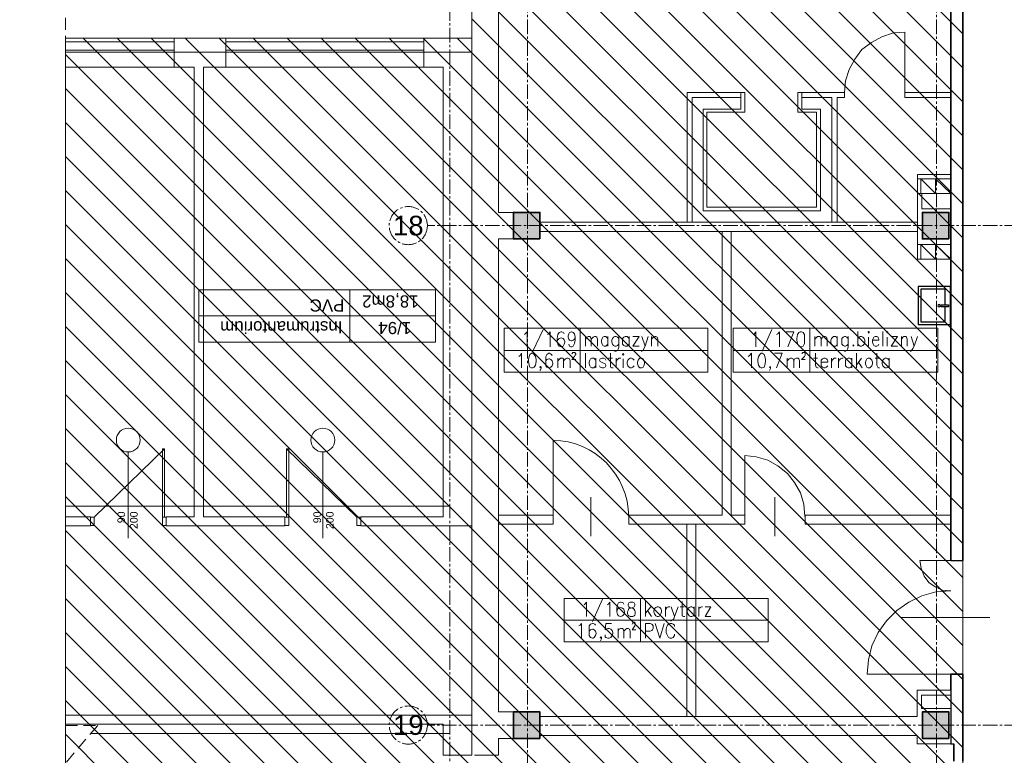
# Model space of a CAD drawing. Header units: millimetres. Extents: x -9409 to -3369, y 19372 to 27782.
# Tile 22 of 25: x -6800 to -5500, y 24533 to 25504. Entities that reach past the tile are written whole.
import ezdxf
from ezdxf.enums import TextEntityAlignment as Align

# ---------------------------------------------------------------- set-up
doc = ezdxf.new("R2010")
doc.units = ezdxf.units.MM
for name, pattern in [('ACAD_ISO02W100', [15, 12, -3]), ('CACHE2', [4.7625, 3.175, -1.5875]), ('CENTER2', [28.575, 19.05, -3.175, 3.175, -3.175])]:
    doc.linetypes.add(name, pattern=pattern)
doc.layers.add('PDF _Geometria', color=7, linetype='Continuous')
for name, color, linetype, lineweight in [('sq_bud istn', 253, 'Continuous', 15), ('SQ_ISTN.Ściany', 140, 'Continuous', 35), ('SQ_Osie', 220, 'CENTER2', 9), ('SQ_PROJ.AranżacjaSanitarna', 7, 'Continuous', 25), ('SQ_ZAKRES_OPRACOWANIA', 7, 'ACAD_ISO02W100', 20)]:
    doc.layers.add(name, color=color, linetype=linetype, lineweight=lineweight)
doc.styles.get("Standard").update_dxf_attribs({"font": 'arial.ttf'})

# ---------------------------------------------------------------- blocks, each defined once
blk = doc.blocks.new('słupy konstr bud B')
at = {"layer": 'SQ_ISTN.Ściany', "lineweight": 5}
h = blk.add_hatch(dxfattribs=at)
h.set_pattern_fill('JIS_STN_1E', color=256, scale=10)
h.paths.add_polyline_path([(21350.8, 18613.9), (21315.8, 18613.9), (21315.8, 18578.9), (21350.8, 18578.9)])
h.paths.add_polyline_path([(21890.8, 18613.9), (21855.8, 18613.9), (21855.8, 18578.9), (21890.8, 18578.9)])
h.paths.add_polyline_path([(22190.8, 18613.9), (22155.8, 18613.9), (22155.8, 18578.9), (22190.8, 18578.9)])
h.paths.add_polyline_path([(22730.8, 18613.9), (22695.8, 18613.9), (22695.8, 18578.9), (22730.8, 18578.9)])
h.paths.add_polyline_path([(22730.8, 17953.9), (22695.8, 17953.9), (22695.8, 17918.9), (22730.8, 17918.9)])
h.paths.add_polyline_path([(22190.8, 17953.9), (22155.8, 17953.9), (22155.8, 17918.9), (22190.8, 17918.9)])
h.paths.add_polyline_path([(21890.8, 17953.9), (21855.8, 17953.9), (21855.8, 17918.9), (21890.8, 17918.9)])
h.paths.add_polyline_path([(21350.8, 17953.9), (21315.8, 17953.9), (21315.8, 17918.9), (21350.8, 17918.9)])
h.paths.add_polyline_path([(21350.8, 17293.9), (21315.8, 17293.9), (21315.8, 17258.9), (21350.8, 17258.9)])
h.paths.add_polyline_path([(21890.8, 17293.9), (21855.8, 17293.9), (21855.8, 17258.9), (21890.8, 17258.9)])
h.paths.add_polyline_path([(22190.8, 17293.9), (22155.8, 17293.9), (22155.8, 17258.9), (22190.8, 17258.9)])
h.paths.add_polyline_path([(22730.8, 17293.9), (22695.8, 17293.9), (22695.8, 17258.9), (22730.8, 17258.9)])
h.paths.add_polyline_path([(22695.8, 16633.9), (22730.8, 16633.9), (22730.8, 16598.9), (22695.8, 16598.9)])
h.paths.add_polyline_path([(22695.8, 14653.9), (22730.8, 14653.9), (22730.8, 14618.9), (22695.8, 14618.9)])
h.paths.add_polyline_path([(22695.8, 15313.9), (22730.8, 15313.9), (22730.8, 15278.9), (22695.8, 15278.9)])
h.paths.add_polyline_path([(22695.8, 15973.9), (22730.8, 15973.9), (22730.8, 15938.9), (22695.8, 15938.9)])
h.paths.add_polyline_path([(22155.8, 14653.9), (22190.8, 14653.9), (22190.8, 14618.9), (22155.8, 14618.9)])
h.paths.add_polyline_path([(22155.8, 15313.9), (22190.8, 15313.9), (22190.8, 15278.9), (22155.8, 15278.9)])
h.paths.add_polyline_path([(22155.8, 15973.9), (22190.8, 15973.9), (22190.8, 15938.9), (22155.8, 15938.9)])
h.paths.add_polyline_path([(22155.8, 16633.9), (22190.8, 16633.9), (22190.8, 16598.9), (22155.8, 16598.9)])
h.paths.add_polyline_path([(21855.8, 14653.9), (21890.8, 14653.9), (21890.8, 14618.9), (21855.8, 14618.9)])
h.paths.add_polyline_path([(21855.8, 15313.9), (21890.8, 15313.9), (21890.8, 15278.9), (21855.8, 15278.9)])
h.paths.add_polyline_path([(21855.8, 15973.9), (21890.8, 15973.9), (21890.8, 15938.9), (21855.8, 15938.9)])
h.paths.add_polyline_path([(21855.8, 16633.9), (21890.8, 16633.9), (21890.8, 16598.9), (21855.8, 16598.9)])
h.paths.add_polyline_path([(21315.8, 14653.9), (21350.8, 14653.9), (21350.8, 14618.9), (21315.8, 14618.9)])
h.paths.add_polyline_path([(21315.8, 15313.9), (21350.8, 15313.9), (21350.8, 15278.9), (21315.8, 15278.9)])
h.paths.add_polyline_path([(21315.8, 15973.9), (21350.8, 15973.9), (21350.8, 15938.9), (21315.8, 15938.9)])
h.paths.add_polyline_path([(21315.8, 16633.9), (21350.8, 16633.9), (21350.8, 16598.9), (21315.8, 16598.9)])
at = {"layer": 'SQ_ISTN.Ściany'}
for points in [[(22155.8, 15973.9), (22190.8, 15973.9), (22190.8, 15938.9), (22155.8, 15938.9)], [(22695.8, 15973.9), (22730.8, 15973.9), (22730.8, 15938.9), (22695.8, 15938.9)], [(22155.8, 15313.9), (22190.8, 15313.9), (22190.8, 15278.9), (22155.8, 15278.9)], [(22695.8, 15313.9), (22730.8, 15313.9), (22730.8, 15278.9), (22695.8, 15278.9)]]:
    blk.add_lwpolyline(points, close=True, dxfattribs=at)
blk = doc.blocks.new('ist osie bud B')
at = {"layer": 'SQ_Osie'}
for p, q in [((22173.3, 13852.7), (22173.3, 19362.9)), ((22713.3, 13852.7), (22713.3, 19362.9))]:
    blk.add_line(p, q, dxfattribs=at)
for points in [[(21178.3, 15956.4), (22845.3, 15956.4)], [(21178.3, 15296.4), (22845.3, 15296.4)]]:
    blk.add_lwpolyline(points, dxfattribs=at)
at = {"layer": 'SQ_Osie', "linetype": 'ByBlock'}
for centre in [(22870.5, 15956.2), (22870.5, 15296.4)]:
    blk.add_circle(centre, 25.2, dxfattribs=at)
at = {"layer": 'SQ_Osie'}
for s, p in [('19', (22870.5, 15956.2)), ('18', (22870.5, 15296.4))]:
    blk.add_text(s, height=26, rotation=180, dxfattribs=at).set_placement(p, align=Align.MIDDLE_CENTER)
blk = doc.blocks.new('sanit-umywalka')
for points in [[(47.8, -2.5), (0, -2.5), (0, 53.1), (47.8, 53.1)], [(14, 23.5), (14, 26.5), (3, 26.5), (3, 23.5)]]:
    blk.add_lwpolyline(points, close=True)
blk.add_lwpolyline([(8, 26.5), (8, 49.1), (43.8, 49.1), (43.8, 1.5), (8, 1.5), (8, 23.5)])
blk.add_circle((17, 25), 1.87)

msp = doc.modelspace()

# ---------------------------------------------------------------- hatches: boundary and pattern name
at = {"layer": 'sq_bud istn'}
h = msp.add_hatch(dxfattribs=at)
h.set_pattern_fill('LINE', color=256, scale=10, angle=135)
h.set_pattern_definition([(135, (-42245.2, -6343.187), (-22.45064, -22.45064), [])])
h.paths.add_polyline_path([(-4679.7, 26586.7), (-4581.7, 26586.7), (-4581.7, 26849.1), (-6739.6, 26849.1), (-6739.6, 26586.7), (-6199.7, 26586.7), (-6203, 25479.8), (-6739.6, 25479.8), (-6739.6, 23945.5), (-6203, 23945.5), (-6203, 23575.2), (-5917.7, 23574.8), (-5918, 23912.3), (-5754.7, 23912.3), (-5754.7, 24338.7), (-5554.7, 24338.7), (-5554.7, 25634.3), (-5324.7, 25634.3), (-5324.7, 25554.7), (-5287.7, 25554.7), (-4679.7, 25554.7)])
at = {"layer": 'SQ_ISTN.Ściany', "lineweight": 5}
h = msp.add_hatch(dxfattribs=at)
h.set_pattern_fill('JIS_STN_1E', color=256, scale=10, angle=180)
h.set_pattern_definition([(225, (16582.609, 40528.714), (7.0710678, -7.0710678), []), (225, (16575.559, 40528.714), (7.0710678, -7.0710678), [10, -5])])
h.paths.add_polyline_path([(-4768.2, 21914.8), (-4733.2, 21914.8), (-4733.2, 21949.8), (-4768.2, 21949.8)])
h.paths.add_polyline_path([(-5308.2, 21914.8), (-5273.2, 21914.8), (-5273.2, 21949.8), (-5308.2, 21949.8)])
h.paths.add_polyline_path([(-5608.2, 21914.8), (-5573.2, 21914.8), (-5573.2, 21949.8), (-5608.2, 21949.8)])
h.paths.add_polyline_path([(-6148.2, 21914.8), (-6113.2, 21914.8), (-6113.2, 21949.8), (-6148.2, 21949.8)])
h.paths.add_polyline_path([(-6148.2, 22574.8), (-6113.2, 22574.8), (-6113.2, 22609.8), (-6148.2, 22609.8)])
h.paths.add_polyline_path([(-5608.2, 22574.8), (-5573.2, 22574.8), (-5573.2, 22609.8), (-5608.2, 22609.8)])
h.paths.add_polyline_path([(-5308.2, 22574.8), (-5273.2, 22574.8), (-5273.2, 22609.8), (-5308.2, 22609.8)])
h.paths.add_polyline_path([(-4768.2, 22574.8), (-4733.2, 22574.8), (-4733.2, 22609.8), (-4768.2, 22609.8)])
h.paths.add_polyline_path([(-4768.2, 23234.8), (-4733.2, 23234.8), (-4733.2, 23269.8), (-4768.2, 23269.8)])
h.paths.add_polyline_path([(-5308.2, 23234.8), (-5273.2, 23234.8), (-5273.2, 23269.8), (-5308.2, 23269.8)])
h.paths.add_polyline_path([(-5608.2, 23234.8), (-5573.2, 23234.8), (-5573.2, 23269.8), (-5608.2, 23269.8)])
h.paths.add_polyline_path([(-6148.2, 23234.8), (-6113.2, 23234.8), (-6113.2, 23269.8), (-6148.2, 23269.8)])
h.paths.add_polyline_path([(-6113.2, 23894.8), (-6148.2, 23894.8), (-6148.2, 23929.8), (-6113.2, 23929.8)])
h.paths.add_polyline_path([(-6113.2, 25874.8), (-6148.2, 25874.8), (-6148.2, 25909.8), (-6113.2, 25909.8)])
h.paths.add_polyline_path([(-6113.2, 25214.8), (-6148.2, 25214.8), (-6148.2, 25249.8), (-6113.2, 25249.8)])
h.paths.add_polyline_path([(-6113.2, 24554.8), (-6148.2, 24554.8), (-6148.2, 24589.8), (-6113.2, 24589.8)])
h.paths.add_polyline_path([(-5573.2, 25874.8), (-5608.2, 25874.8), (-5608.2, 25909.8), (-5573.2, 25909.8)])
h.paths.add_polyline_path([(-5573.2, 25214.8), (-5608.2, 25214.8), (-5608.2, 25249.8), (-5573.2, 25249.8)])
h.paths.add_polyline_path([(-5573.2, 24554.8), (-5608.2, 24554.8), (-5608.2, 24589.8), (-5573.2, 24589.8)])
h.paths.add_polyline_path([(-5573.2, 23894.8), (-5608.2, 23894.8), (-5608.2, 23929.8), (-5573.2, 23929.8)])
h.paths.add_polyline_path([(-5273.2, 25874.8), (-5308.2, 25874.8), (-5308.2, 25909.8), (-5273.2, 25909.8)])
h.paths.add_polyline_path([(-5273.2, 25214.8), (-5308.2, 25214.8), (-5308.2, 25249.8), (-5273.2, 25249.8)])
h.paths.add_polyline_path([(-5273.2, 24554.8), (-5308.2, 24554.8), (-5308.2, 24589.8), (-5273.2, 24589.8)])
h.paths.add_polyline_path([(-5273.2, 23894.8), (-5308.2, 23894.8), (-5308.2, 23929.8), (-5273.2, 23929.8)])
h.paths.add_polyline_path([(-4733.2, 25874.8), (-4768.2, 25874.8), (-4768.2, 25909.8), (-4733.2, 25909.8)])
h.paths.add_polyline_path([(-4733.2, 25214.8), (-4768.2, 25214.8), (-4768.2, 25249.8), (-4733.2, 25249.8)])
h.paths.add_polyline_path([(-4733.2, 24554.8), (-4768.2, 24554.8), (-4768.2, 24589.8), (-4733.2, 24589.8)])
h.paths.add_polyline_path([(-4733.2, 23894.8), (-4768.2, 23894.8), (-4768.2, 23929.8), (-4733.2, 23929.8)])

# ---------------------------------------------------------------- linework, layer by layer
at = {"layer": 'PDF _Geometria', "lineweight": 13}
for points in [[(-5587.7, 25038.5), (-5587.7, 25096.9), (-5756.9, 25096.9), (-5857.8, 25096.9), (-5857.8, 25038.5), (-5756.9, 25038.5), (-5756.9, 25096.9), (-5756.9, 25038.5)], [(-5679.9, 25091.8), (-5679.1, 25090.1), (-5678.2, 25091.8), (-5679.1, 25092.6)], [(-5655.4, 25091.8), (-5654.5, 25090.1), (-5653.7, 25091.8), (-5654.5, 25092.6)], [(-5699.4, 25074.9), (-5700.2, 25074), (-5699.4, 25073.2), (-5698.5, 25074)], [(-5679.9, 25057.1), (-5681.6, 25056.3), (-5682.5, 25054.6), (-5683.3, 25052), (-5683.3, 25049.5), (-5682.5, 25046.9), (-5681.6, 25045.3), (-5679.9, 25044.4), (-5677.4, 25044.4), (-5676.5, 25045.3), (-5674.8, 25046.9), (-5674, 25049.5), (-5674, 25052), (-5674.8, 25054.6), (-5676.5, 25056.3), (-5677.4, 25057.1)]]:
    msp.add_lwpolyline(points, close=True, dxfattribs=at)
for points in [[(-5693.5, 25092.6), (-5693.5, 25073.2)], [(-5660.5, 25092.6), (-5660.5, 25073.2)], [(-5741.7, 25082.5), (-5740, 25085), (-5738.3, 25085.9), (-5736.6, 25085.9), (-5734.9, 25085), (-5734.1, 25082.5), (-5734.1, 25073.2)], [(-5720.5, 25083.3), (-5721.4, 25085), (-5723.1, 25085.9), (-5725.6, 25085.9), (-5726.5, 25085), (-5728.1, 25083.3), (-5729, 25080.8), (-5729, 25078.3), (-5728.1, 25075.7), (-5726.5, 25074), (-5725.6, 25073.2), (-5723.1, 25073.2), (-5721.4, 25074), (-5720.5, 25075.7)], [(-5720.5, 25085.9), (-5720.5, 25073.2)], [(-5706.2, 25083.3), (-5707.8, 25085), (-5709.5, 25085.9), (-5711.2, 25085.9), (-5712.9, 25085), (-5714.6, 25083.3), (-5714.6, 25075.7), (-5712.9, 25074), (-5711.2, 25073.2), (-5709.5, 25073.2), (-5707.8, 25074), (-5706.2, 25075.7)], [(-5706.2, 25085.9), (-5706.2, 25071.5), (-5707, 25068.9), (-5707.8, 25067.3), (-5709.5, 25066.4), (-5711.2, 25066.4), (-5712.9, 25067.3)], [(-5693.5, 25083.3), (-5691.8, 25085), (-5690.1, 25085.9), (-5688.4, 25085.9), (-5686.7, 25085), (-5685, 25083.3), (-5684.1, 25080.8), (-5684.1, 25078.3), (-5685, 25075.7), (-5686.7, 25074), (-5688.4, 25073.2), (-5690.1, 25073.2), (-5691.8, 25074), (-5693.5, 25075.7)], [(-5679.1, 25085), (-5679.1, 25073.2)], [(-5674, 25080.8), (-5665.5, 25080.8), (-5665.5, 25082.5), (-5666.4, 25084.2), (-5666.4, 25085), (-5668.1, 25085.9), (-5670.6, 25085.9), (-5672.3, 25085), (-5673.1, 25083.3), (-5674, 25080.8), (-5674, 25078.3), (-5673.1, 25075.7), (-5672.3, 25074), (-5670.6, 25073.2), (-5668.1, 25073.2), (-5666.4, 25074), (-5665.5, 25075.7)], [(-5654.5, 25085), (-5654.5, 25073.2)], [(-5641, 25073.2), (-5649.5, 25073.2), (-5641, 25085.9), (-5649.5, 25085.9)], [(-5635.9, 25085.9), (-5635.9, 25073.2)], [(-5635.9, 25082.5), (-5634.2, 25085), (-5632.5, 25085.9), (-5630, 25085.9), (-5629.1, 25085), (-5628.3, 25082.5), (-5628.3, 25073.2)], [(-5623.2, 25085.9), (-5619, 25073.2), (-5614.8, 25085.9)], [(-5587.7, 25067.3), (-5756.9, 25067.3), (-5857.8, 25067.3)], [(-5695.1, 25063.9), (-5695.1, 25044.4)], [(-5668.1, 25063.9), (-5668.1, 25047.8), (-5667.2, 25045.3), (-5666.4, 25044.4), (-5664.7, 25044.4)], [(-5619, 25073.2), (-5620.7, 25069.8), (-5622.4, 25067.3), (-5623.2, 25066.4), (-5624.1, 25066.4)], [(-5741.7, 25052), (-5733.2, 25052), (-5733.2, 25053.7), (-5734.1, 25055.4), (-5734.9, 25056.3), (-5736.6, 25057.1), (-5738.3, 25057.1), (-5740, 25056.3), (-5741.7, 25054.6), (-5741.7, 25046.9), (-5740, 25045.3), (-5738.3, 25044.4), (-5736.6, 25044.4), (-5734.9, 25045.3), (-5733.2, 25046.9)], [(-5728.1, 25057.1), (-5728.1, 25044.4)], [(-5728.1, 25052), (-5727.3, 25054.6), (-5725.6, 25056.3), (-5724.8, 25057.1), (-5722.2, 25057.1)], [(-5718.8, 25057.1), (-5718.8, 25044.4)], [(-5718.8, 25052), (-5718, 25054.6), (-5716.3, 25056.3), (-5714.6, 25057.1), (-5712.9, 25057.1)], [(-5701.1, 25054.6), (-5702.8, 25056.3), (-5704.5, 25057.1), (-5706.2, 25057.1), (-5707.8, 25056.3), (-5709.5, 25054.6), (-5709.5, 25046.9), (-5707.8, 25045.3), (-5706.2, 25044.4), (-5704.5, 25044.4), (-5702.8, 25045.3), (-5701.1, 25046.9)], [(-5701.1, 25057.1), (-5701.1, 25044.4)], [(-5688.4, 25057.1), (-5695.1, 25047.8)], [(-5692.6, 25052), (-5687.5, 25044.4)], [(-5670.6, 25057.1), (-5665.5, 25057.1)], [(-5652, 25054.6), (-5653.7, 25056.3), (-5655.4, 25057.1), (-5657.1, 25057.1), (-5658.8, 25056.3), (-5660.5, 25054.6), (-5661.3, 25052), (-5661.3, 25049.5), (-5660.5, 25046.9), (-5658.8, 25045.3), (-5657.1, 25044.4), (-5655.4, 25044.4), (-5653.7, 25045.3), (-5652, 25046.9)], [(-5652, 25057.1), (-5652, 25044.4)]]:
    msp.add_lwpolyline(points, dxfattribs=at)
at = {"layer": 'sq_bud istn'}
for p, q in [((-6203, 24532.8), (-6203, 25597.3)), ((-6167.7, 25249.8), (-6167.7, 25597.3)), ((-6266.2, 25479.8), (-6203, 25479.8)), ((-6266.2, 25441.5), (-6266.2, 25479.5)), ((-6203, 25479.8), (-6203, 24835.7)), ((-6739.6, 25461.5), (-6203, 25461.5)), ((-6569.4, 24847.7), (-6569.4, 25441.5)), ((-6557.4, 24847.7), (-6557.4, 25441.5)), ((-6266.2, 25441.5), (-6241, 25441.5)), ((-6241, 25441.5), (-6241, 24847.7)), ((-5847.8, 25408.3), (-5918.9, 25408.3)), ((-5918.9, 25408.3), (-5918.9, 25236.7)), ((-5912.1, 25236.7), (-5912.1, 25401.5)), ((-5912.1, 25401.5), (-5847.8, 25401.5)), ((-5847.8, 25401.5), (-5847.8, 25408.3)), ((-5772.5, 25408.3), (-5767.5, 25408.3)), ((-5710.8, 25408.3), (-5767.5, 25408.3)), ((-5767.5, 25408.3), (-5767.5, 25401.5)), ((-5767.5, 25401.5), (-5727.7, 25401.5)), ((-5727.7, 25401.5), (-5727.7, 25236.5)), ((-5720.9, 25236.5), (-5720.9, 25401.5)), ((-5720.9, 25401.5), (-5710.8, 25401.5)), ((-5710.8, 25401.5), (-5710.8, 25408.3)), ((-5570.9, 25408.3), (-5631.2, 25408.3)), ((-5631.2, 25401.5), (-5631.2, 25408.3)), ((-5631.2, 25401.5), (-5570.9, 25401.5)), ((-6148.2, 25249.8), (-6167.7, 25249.8)), ((-6113.2, 25236.7), (-5614.7, 25236.7)), ((-6113.2, 25224.7), (-5614.7, 25224.7)), ((-5872.7, 25224.7), (-5872.7, 24849.7)), ((-5860.7, 25224.7), (-5860.7, 24849.7)), ((-6167.7, 24589.8), (-6167.7, 25214.8)), ((-6148.2, 25214.8), (-6167.7, 25214.8)), ((-5570.7, 25207.4), (-5614.7, 25207.4)), ((-5570.7, 25187.9), (-5570.7, 25207.4)), ((-6364.1, 25147.6), (-6364.1, 25078.5)), ((-6250.8, 25113.1), (-6563.5, 25113.1)), ((-6608.6, 24937.2), (-6701.6, 24847.2)), ((-6656.6, 24819.4), (-6656.6, 24933.3)), ((-6611.6, 24847.2), (-6611.6, 24937.2)), ((-6608.6, 24937.2), (-6611.6, 24937.2)), ((-6608.6, 24847.2), (-6608.6, 24937.2)), ((-6447.7, 24847.2), (-6447.7, 24937.2)), ((-6447.7, 24937.2), (-6354.7, 24847.2)), ((-6447.7, 24937.2), (-6444.7, 24937.2)), ((-6444.7, 24847.2), (-6444.7, 24937.2)), ((-6399.7, 24819.4), (-6399.7, 24933.3)), ((-6739.6, 24861.5), (-6232.2, 24861.5)), ((-6739.6, 24847.7), (-6706.6, 24847.7)), ((-6739.6, 24847.7), (-6706.6, 24847.7)), ((-6706.6, 24847.7), (-6706.6, 24835.7)), ((-6701.6, 24847.2), (-6706.6, 24847.2)), ((-6701.6, 24836.2), (-6701.6, 24847.2)), ((-6611.6, 24836.2), (-6611.6, 24847.2)), ((-6606.6, 24847.2), (-6611.6, 24847.2)), ((-6606.6, 24847.7), (-6575, 24847.7)), ((-6606.6, 24847.7), (-6569.4, 24847.7)), ((-6606.6, 24847.7), (-6606.6, 24835.7)), ((-6557.4, 24847.7), (-6449.7, 24847.7)), ((-6553.4, 24847.7), (-6449.7, 24847.7)), ((-6449.7, 24847.7), (-6449.7, 24835.7)), ((-6449.7, 24847.2), (-6444.7, 24847.2)), ((-6444.7, 24836.2), (-6444.7, 24847.2)), ((-6354.7, 24836.2), (-6354.7, 24847.2)), ((-6354.7, 24847.2), (-6349.7, 24847.2)), ((-6349.7, 24847.7), (-6241, 24847.7)), ((-6349.7, 24847.7), (-6241, 24847.7)), ((-6349.7, 24847.7), (-6349.7, 24835.7)), ((-6167.7, 24849.7), (-6095.8, 24849.7)), ((-6095.8, 24849.7), (-6095.8, 24837.7)), ((-5995.8, 24849.7), (-5872.7, 24849.7)), ((-5995.8, 24849.7), (-5995.8, 24837.7)), ((-5860.7, 24849.7), (-5842.8, 24849.7)), ((-5842.8, 24849.7), (-5842.8, 24837.7)), ((-5762.8, 24849.7), (-5570.7, 24849.7)), ((-5762.8, 24849.7), (-5762.8, 24837.7)), ((-6739.6, 24835.7), (-6706.6, 24835.7)), ((-6701.6, 24836.2), (-6706.6, 24836.2)), ((-6606.6, 24836.2), (-6611.6, 24836.2)), ((-6606.6, 24835.7), (-6449.7, 24835.7)), ((-6449.7, 24836.2), (-6444.7, 24836.2)), ((-6354.7, 24836.2), (-6349.7, 24836.2)), ((-6349.7, 24835.7), (-6203, 24835.7)), ((-6167.7, 24837.7), (-6095.8, 24837.7)), ((-5995.8, 24837.7), (-5842.8, 24837.7)), ((-5919.3, 24837.7), (-5919.3, 24583.7)), ((-5907.3, 24837.7), (-5907.3, 24583.7)), ((-5762.8, 24837.7), (-5570.7, 24837.7)), ((-5570.7, 24789.7), (-5554.7, 24789.7)), ((-6739.6, 24585.7), (-6203, 24585.7)), ((-6203, 24585.7), (-6203, 24532.8)), ((-6167.7, 24589.8), (-6148.2, 24589.8)), ((-5919.3, 24583.7), (-6113.2, 24583.7)), ((-5615.2, 24583.7), (-6113.2, 24583.7)), ((-6739.6, 24573.7), (-6241, 24573.7)), ((-6241, 24573.7), (-6241, 24532.8)), ((-6706, 24561.5), (-6232.2, 24561.5)), ((-5615.2, 24558.7), (-6113.2, 24558.7)), ((-5615.2, 24547.7), (-5615.2, 24558.7)), ((-6167.7, 24554.8), (-6167.7, 24532.8)), ((-6167.7, 24532.8), (-6167.7, 24554.8)), ((-6167.7, 24554.8), (-6148.2, 24554.8)), ((-5615.2, 24547.7), (-5566.7, 24547.7)), ((-6241, 24532.8), (-6203, 24532.8)), ((-6167.7, 24532.8), (-6199.7, 24532.8)), ((-6199.7, 24532.8), (-6167.7, 24532.8))]:
    msp.add_line(p, q, dxfattribs=at)
for points in [[(-4679.7, 26586.7), (-4581.7, 26586.7), (-4581.7, 26849.1), (-6739.6, 26849.1), (-6739.6, 26586.7), (-6199.7, 26586.7), (-6203, 25479.8), (-6739.6, 25479.8), (-6739.6, 23945.5), (-6203, 23945.5), (-6203, 23575.2), (-5917.7, 23574.8), (-5918, 23912.3), (-5754.7, 23912.3), (-5754.7, 24338.7), (-5554.7, 24338.7), (-5554.7, 25634.3), (-5324.7, 25634.3), (-5324.7, 25554.7), (-5287.7, 25554.7), (-4679.7, 25554.7)], [(-6266.2, 25441.5), (-6527.8, 25441.5), (-6527.8, 25479.8), (-6266.2, 25479.8)], [(-6266.2, 25474.9), (-6527.8, 25474.9), (-6527.8, 25464.1), (-6266.2, 25464.1)], [(-5891.4, 25038.5), (-5891.4, 25096.9), (-6059.8, 25096.9), (-6160.5, 25096.9), (-6160.5, 25038.5), (-6059.8, 25038.5), (-6059.8, 25096.9), (-6059.8, 25038.5)], [(-5769.6, 25091.8), (-5771.3, 25090.9), (-5773, 25088.4), (-5773.8, 25083.3), (-5773.8, 25080.8), (-5773, 25076.6), (-5771.3, 25073.2), (-5769.6, 25072.3), (-5767.9, 25072.3), (-5765.4, 25073.2), (-5763.7, 25076.6), (-5763.7, 25088.4), (-5765.4, 25090.9), (-5767.9, 25091.8)], [(-6124.1, 25063.9), (-6126.6, 25062.2), (-6127.5, 25059.6), (-6128.3, 25055.4), (-6128.3, 25052.9), (-6127.5, 25047.8), (-6126.6, 25045.3), (-6124.1, 25044.4), (-6122.4, 25044.4), (-6120.7, 25045.3), (-6119, 25047.8), (-6118.2, 25052.9), (-6118.2, 25055.4), (-6119, 25059.6), (-6120.7, 25062.2), (-6122.4, 25063.9)], [(-6003.9, 25062.2), (-6003.1, 25061.3), (-6002.2, 25062.2), (-6003.1, 25063.9)], [(-5821.2, 25063.9), (-5822.9, 25062.2), (-5824.6, 25059.6), (-5825.5, 25055.4), (-5825.5, 25052.9), (-5824.6, 25047.8), (-5822.9, 25045.3), (-5821.2, 25044.4), (-5819.5, 25044.4), (-5817, 25045.3), (-5816.1, 25047.8), (-5815.3, 25052.9), (-5815.3, 25055.4), (-5816.1, 25059.6), (-5817, 25062.2), (-5819.5, 25063.9)], [(-5981.1, 25057.1), (-5981.9, 25056.3), (-5983.6, 25054.6), (-5984.5, 25052), (-5984.5, 25049.5), (-5983.6, 25046.9), (-5981.9, 25045.3), (-5981.1, 25044.4), (-5978.5, 25044.4), (-5976.8, 25045.3), (-5976, 25046.9), (-5975.2, 25049.5), (-5975.2, 25052), (-5976, 25054.6), (-5976.8, 25056.3), (-5978.5, 25057.1)], [(-5812, 24682.3), (-5812, 24739.8), (-5980.4, 24739.8), (-6081.1, 24739.8), (-6081.1, 24682.3), (-5980.4, 24682.3), (-5980.4, 24739.8), (-5980.4, 24682.3)], [(-5994, 24734.7), (-5995.7, 24733.9), (-5996.5, 24732.2), (-5996.5, 24730.5), (-5995.7, 24728.8), (-5994.8, 24728), (-5991.4, 24727.1), (-5989.7, 24726.3), (-5988, 24723.7), (-5987.2, 24722), (-5987.2, 24719.5), (-5988, 24717.8), (-5988.9, 24716.9), (-5990.6, 24716.1), (-5994, 24716.1), (-5995.7, 24716.9), (-5996.5, 24717.8), (-5997.3, 24719.5), (-5997.3, 24722), (-5996.5, 24723.7), (-5995.7, 24726.3), (-5993.1, 24727.1), (-5990.6, 24728), (-5988.9, 24728.8), (-5988, 24730.5), (-5988, 24732.2), (-5988.9, 24733.9), (-5990.6, 24734.7)], [(-5958.4, 24728.8), (-5960.1, 24728), (-5961.8, 24726.3), (-5962.7, 24723.7), (-5962.7, 24722), (-5961.8, 24719.5), (-5960.1, 24716.9), (-5958.4, 24716.1), (-5956.7, 24716.1), (-5955, 24716.9), (-5953.3, 24719.5), (-5952.5, 24722), (-5952.5, 24723.7), (-5953.3, 24726.3), (-5955, 24728), (-5956.7, 24728.8)]]:
    msp.add_lwpolyline(points, close=True, dxfattribs=at)
for points in [[(-6739.6, 25479.8), (-6596.2, 25479.8), (-6596.2, 25441.5), (-6739.6, 25441.5)], [(-6569.4, 25441.5), (-6596.2, 25441.5), (-6596.2, 25479.8), (-6527.8, 25479.8), (-6527.8, 25441.5), (-6557.4, 25441.5)], [(-5631.2, 25408.3), (-5631.2, 25487.8), (-5646.5, 25487), (-5661.7, 25481.9), (-5675.2, 25474.3), (-5687.9, 25465), (-5697.2, 25452.3), (-5704.8, 25438.7), (-5709.9, 25423.5), (-5710.8, 25408.3)], [(-6739.6, 25464.1), (-6596.2, 25464.1), (-6596.2, 25474.9), (-6739.6, 25474.9)], [(-5767.5, 25408.3), (-5767.5, 25386.3), (-5742.9, 25386.3), (-5742.9, 25251.7), (-5897.8, 25251.7), (-5897.8, 25386.3), (-5847.8, 25386.3), (-5847.8, 25408.3)], [(-5772.5, 25408.3), (-5772.5, 25382), (-5748, 25382), (-5748, 25256.8), (-5892.7, 25256.8), (-5892.7, 25382), (-5842.8, 25382), (-5842.8, 25408.3)], [(-5842.8, 25408.3), (-5847.8, 25408.3)], [(-5570.7, 25299.9), (-5614.7, 25299.9), (-5614.7, 25187.9), (-5570.7, 25187.9)], [(-5608.8, 25274.6), (-5608.8, 25254.3), (-5570.7, 25254.3), (-5570.7, 25294), (-5614.7, 25294)], [(-5614.7, 25274.6), (-5570.7, 25274.6), (-5591, 25294), (-5591, 25274.6), (-5610.4, 25294), (-5610.4, 25274.6)], [(-5610.4, 25187.9), (-5610.4, 25207.4), (-5591, 25187.9), (-5591, 25207.4), (-5570.7, 25187.9)], [(-6250.8, 25147.6), (-6250.8, 25078.5), (-6563.5, 25078.5), (-6563.5, 25147.6), (-6250.8, 25147.6)], [(-6133.4, 25088.4), (-6132.5, 25089.3), (-6130, 25091.8), (-6130, 25072.3)], [(-6108.9, 25095.2), (-6122.4, 25066.4)], [(-6102.9, 25088.4), (-6101.2, 25089.3), (-6099.5, 25091.8), (-6099.5, 25072.3)], [(-6080.9, 25089.3), (-6081.8, 25090.9), (-6084.3, 25091.8), (-6085.2, 25091.8), (-6087.7, 25090.9), (-6089.4, 25088.4), (-6090.2, 25083.3), (-6090.2, 25079.1), (-6089.4, 25075.7), (-6087.7, 25073.2), (-6085.2, 25072.3), (-6082.6, 25073.2), (-6080.9, 25075.7), (-6080.1, 25078.3), (-6080.1, 25079.1), (-6080.9, 25081.6), (-6082.6, 25083.3), (-6085.2, 25084.2), (-6087.7, 25083.3), (-6089.4, 25081.6), (-6090.2, 25079.1)], [(-6066.5, 25085), (-6067.4, 25082.5), (-6069.1, 25080.8), (-6070.8, 25079.9), (-6071.6, 25079.9), (-6074.2, 25080.8), (-6075, 25082.5), (-6075.8, 25085), (-6075.8, 25086.7), (-6075, 25089.3), (-6074.2, 25090.9), (-6071.6, 25091.8), (-6070.8, 25091.8), (-6069.1, 25090.9), (-6067.4, 25089.3), (-6066.5, 25085), (-6066.5, 25080.8), (-6067.4, 25076.6), (-6069.1, 25073.2), (-6070.8, 25072.3), (-6072.5, 25072.3), (-6074.2, 25073.2), (-6075, 25075.7)], [(-5831.4, 25088.4), (-5829.7, 25089.3), (-5828, 25091.8), (-5828, 25072.3)], [(-5806.8, 25095.2), (-5819.5, 25066.4)], [(-5800.9, 25088.4), (-5799.2, 25089.3), (-5796.7, 25091.8), (-5796.7, 25072.3)], [(-5785.7, 25072.3), (-5778.1, 25091.8), (-5788.2, 25091.8)], [(-6053, 25085.9), (-6053, 25073.2)], [(-6053, 25082.5), (-6051.3, 25085), (-6049.6, 25085.9), (-6047.1, 25085.9), (-6046.2, 25085), (-6045.4, 25082.5), (-6045.4, 25073.2)], [(-6045.4, 25082.5), (-6042.8, 25085), (-6041.2, 25085.9), (-6039.5, 25085.9), (-6037.8, 25085), (-6036.9, 25082.5), (-6036.9, 25073.2)], [(-6023.4, 25083.3), (-6025.1, 25085), (-6025.9, 25085.9), (-6028.5, 25085.9), (-6030.2, 25085), (-6031, 25083.3), (-6031.9, 25080.8), (-6031.9, 25078.3), (-6031, 25075.7), (-6030.2, 25074), (-6028.5, 25073.2), (-6025.9, 25073.2), (-6025.1, 25074), (-6023.4, 25075.7)], [(-6023.4, 25085.9), (-6023.4, 25073.2)], [(-6009, 25083.3), (-6010.7, 25085), (-6012.4, 25085.9), (-6014.1, 25085.9), (-6015.8, 25085), (-6017.5, 25083.3), (-6018.3, 25080.8), (-6018.3, 25078.3), (-6017.5, 25075.7), (-6015.8, 25074), (-6014.1, 25073.2), (-6012.4, 25073.2), (-6010.7, 25074), (-6009, 25075.7)], [(-6009, 25085.9), (-6009, 25071.5), (-6009.9, 25068.9), (-6010.7, 25067.3), (-6012.4, 25066.4), (-6014.1, 25066.4), (-6015.8, 25067.3)], [(-5995.5, 25083.3), (-5997.2, 25085), (-5998, 25085.9), (-6000.5, 25085.9), (-6002.2, 25085), (-6003.9, 25083.3), (-6003.9, 25075.7), (-6002.2, 25074), (-6000.5, 25073.2), (-5998, 25073.2), (-5997.2, 25074), (-5995.5, 25075.7)], [(-5995.5, 25085.9), (-5995.5, 25073.2)], [(-5981.9, 25073.2), (-5990.4, 25073.2), (-5981.9, 25085.9), (-5990.4, 25085.9)], [(-5978.5, 25085.9), (-5974.3, 25073.2), (-5970.1, 25085.9)], [(-5965.8, 25085.9), (-5965.8, 25073.2)], [(-5965.8, 25082.5), (-5963.3, 25085), (-5961.6, 25085.9), (-5959.9, 25085.9), (-5958.2, 25085), (-5957.4, 25082.5), (-5957.4, 25073.2)], [(-5750.1, 25085.9), (-5750.1, 25073.2)], [(-5750.1, 25082.5), (-5747.6, 25085), (-5746.8, 25085.9), (-5744.2, 25085.9), (-5742.5, 25085), (-5741.7, 25082.5), (-5741.7, 25073.2)], [(-5891.4, 25067.3), (-6059.8, 25067.3), (-6160.5, 25067.3)], [(-6141, 25059.6), (-6139.3, 25060.5), (-6137.6, 25063.9), (-6137.6, 25044.4)], [(-6097, 25060.5), (-6097.8, 25062.2), (-6100.4, 25063.9), (-6101.2, 25063.9), (-6103.8, 25062.2), (-6105.5, 25059.6), (-6105.5, 25046.9), (-6103.8, 25045.3), (-6101.2, 25044.4), (-6100.4, 25044.4), (-6098.7, 25045.3), (-6097, 25046.9), (-6096.2, 25049.5), (-6096.2, 25050.3), (-6097, 25053.7), (-6098.7, 25055.4), (-6100.4, 25056.3), (-6101.2, 25056.3), (-6103.8, 25055.4), (-6105.5, 25053.7), (-6105.5, 25050.3)], [(-6070.8, 25063), (-6069.9, 25063.9), (-6069.9, 25064.7), (-6066.5, 25064.7), (-6066.5, 25063.9), (-6065.7, 25063), (-6065.7, 25062.2), (-6066.5, 25061.3), (-6067.4, 25059.6), (-6070.8, 25055.4), (-6065.7, 25055.4)], [(-6053, 25063.9), (-6053, 25044.4)], [(-6020, 25063.9), (-6020, 25045.3), (-6018.3, 25044.4), (-6016.6, 25044.4)], [(-5974.3, 25073.2), (-5976, 25069.8), (-5976.8, 25067.3), (-5978.5, 25066.4), (-5979.4, 25066.4)], [(-5838.1, 25059.6), (-5836.5, 25060.5), (-5833.9, 25063.9), (-5833.9, 25044.4)], [(-5800.9, 25044.4), (-5793.3, 25063.9), (-5803.4, 25063.9)], [(-5767.1, 25063), (-5767.1, 25063.9), (-5766.2, 25064.7), (-5763.7, 25064.7), (-5762.8, 25063.9), (-5762.8, 25061.3), (-5763.7, 25059.6), (-5767.9, 25055.4), (-5762.8, 25055.4)], [(-5749.3, 25063.9), (-5749.3, 25047.8), (-5748.5, 25045.3), (-5746.8, 25044.4), (-5745.9, 25044.4)], [(-6089.4, 25057.1), (-6089.4, 25044.4)], [(-6089.4, 25053.7), (-6086.9, 25056.3), (-6086, 25057.1), (-6083.5, 25057.1), (-6081.8, 25056.3), (-6081.8, 25044.4)], [(-6081.8, 25053.7), (-6079.2, 25056.3), (-6077.5, 25057.1), (-6075.8, 25057.1), (-6074.2, 25056.3), (-6073.3, 25053.7), (-6073.3, 25044.4)], [(-6039.5, 25054.6), (-6041.2, 25056.3), (-6042, 25057.1), (-6044.5, 25057.1), (-6046.2, 25056.3), (-6047.1, 25054.6), (-6047.9, 25052), (-6047.9, 25049.5), (-6047.1, 25046.9), (-6046.2, 25045.3), (-6044.5, 25044.4), (-6042, 25044.4), (-6041.2, 25045.3), (-6039.5, 25046.9)], [(-6039.5, 25057.1), (-6039.5, 25044.4)], [(-6025.9, 25054.6), (-6026.8, 25056.3), (-6029.3, 25057.1), (-6031, 25057.1), (-6033.5, 25056.3), (-6034.4, 25054.6), (-6033.5, 25052.9), (-6031.9, 25052), (-6028.5, 25050.3), (-6026.8, 25049.5), (-6025.9, 25047.8), (-6025.9, 25046.9), (-6026.8, 25045.3), (-6029.3, 25044.4), (-6031, 25044.4), (-6033.5, 25045.3), (-6034.4, 25046.9)], [(-6022.5, 25057.1), (-6017.5, 25057.1)], [(-6012.4, 25057.1), (-6012.4, 25044.4)], [(-6012.4, 25052), (-6011.5, 25054.6), (-6009.9, 25056.3), (-6009, 25057.1), (-6006.5, 25057.1)], [(-6003.1, 25056.3), (-6003.1, 25044.4)], [(-5988.7, 25054.6), (-5990.4, 25056.3), (-5992.1, 25057.1), (-5993.8, 25057.1), (-5995.5, 25056.3), (-5997.2, 25054.6), (-5998, 25052), (-5998, 25049.5), (-5997.2, 25046.9), (-5995.5, 25045.3), (-5993.8, 25044.4), (-5992.1, 25044.4), (-5990.4, 25045.3), (-5988.7, 25046.9)], [(-5786.5, 25057.1), (-5786.5, 25044.4)], [(-5786.5, 25053.7), (-5784, 25056.3), (-5782.3, 25057.1), (-5780.6, 25057.1), (-5778.9, 25056.3), (-5778.1, 25053.7), (-5778.1, 25044.4)], [(-5778.1, 25053.7), (-5776.4, 25056.3), (-5774.7, 25057.1), (-5772.1, 25057.1), (-5771.3, 25056.3), (-5770.5, 25053.7), (-5770.5, 25044.4)], [(-5751.8, 25057.1), (-5746.8, 25057.1)], [(-6111.4, 25045.3), (-6112.2, 25044.4), (-6113.1, 25045.3), (-6112.2, 25046.1), (-6111.4, 25045.3), (-6111.4, 25043.6), (-6112.2, 25041.9), (-6113.1, 25041)], [(-5808.5, 25045.3), (-5809.4, 25044.4), (-5810.2, 25045.3), (-5809.4, 25046.1), (-5808.5, 25045.3), (-5808.5, 25043.6), (-5809.4, 25041.9), (-5810.2, 25041)], [(-5842.8, 24848.1), (-5842.8, 24928.5), (-5827.5, 24926.8), (-5812.3, 24922.6), (-5798.8, 24914.9), (-5786.1, 24904.8), (-5776.8, 24892.9), (-5769.2, 24879.4), (-5764.9, 24864.2), (-5763.2, 24848.1)], [(-6045.8, 24821.9), (-6045.8, 24873.5)], [(-5803, 24821.9), (-5803, 24873.5)], [(-5570.7, 24639.9), (-5680.9, 24639.9), (-5679.2, 24658.6), (-5675, 24677.2), (-5666.5, 24694.9), (-5655.5, 24710.2), (-5642, 24723.7), (-5625.9, 24734.7), (-5609, 24743.2), (-5590.4, 24748.3), (-5570.7, 24750), (-5581.7, 24750.8), (-5591.2, 24755), (-5599.7, 24761), (-5605.6, 24769.4), (-5609.8, 24779.6), (-5611.5, 24789.7), (-5570.7, 24789.7)], [(-6030.3, 24738.9), (-6043.9, 24709.3)], [(-6054.9, 24731.3), (-6054, 24732.2), (-6051.5, 24734.7), (-6051.5, 24716.1)], [(-6024.4, 24731.3), (-6022.7, 24732.2), (-6021, 24734.7), (-6021, 24716.1)], [(-6002.4, 24732.2), (-6003.3, 24733.9), (-6005.8, 24734.7), (-6006.6, 24734.7), (-6009.2, 24733.9), (-6010.9, 24731.3), (-6011.7, 24727.1), (-6011.7, 24722), (-6010.9, 24718.6), (-6009.2, 24716.9), (-6006.6, 24716.1), (-6004.1, 24716.9), (-6002.4, 24718.6), (-6001.6, 24721.2), (-6001.6, 24722), (-6002.4, 24725.4), (-6004.1, 24727.1), (-6006.6, 24728), (-6009.2, 24727.1), (-6010.9, 24725.4), (-6011.7, 24722)], [(-5973.6, 24735.6), (-5973.6, 24716.1)], [(-5966.9, 24728.8), (-5973.6, 24720.3)], [(-5947.4, 24728.8), (-5947.4, 24716.1)], [(-5947.4, 24723.7), (-5946.6, 24726.3), (-5945.7, 24728), (-5944, 24728.8), (-5941.5, 24728.8)], [(-5939.8, 24728.8), (-5935.6, 24716.1), (-5930.5, 24728.8)], [(-5928, 24728.8), (-5922.9, 24728.8)], [(-5925.4, 24735.6), (-5925.4, 24716.9), (-5923.7, 24716.1), (-5922, 24716.1)], [(-5909.3, 24726.3), (-5911, 24728), (-5912.7, 24728.8), (-5914.4, 24728.8), (-5916.1, 24728), (-5917.8, 24726.3), (-5918.6, 24723.7), (-5918.6, 24722), (-5917.8, 24719.5), (-5916.1, 24716.9), (-5914.4, 24716.1), (-5912.7, 24716.1), (-5911, 24716.9), (-5909.3, 24719.5)], [(-5909.3, 24728.8), (-5909.3, 24716.1)], [(-5903.4, 24728.8), (-5903.4, 24716.1)], [(-5903.4, 24723.7), (-5903.4, 24726.3), (-5901.7, 24728), (-5900, 24728.8), (-5898.3, 24728.8)], [(-5887.3, 24716.1), (-5895, 24716.1), (-5887.3, 24728.8), (-5895, 24728.8)], [(-5971.1, 24723.7), (-5966, 24716.1)], [(-5935.6, 24716.1), (-5936.4, 24712.7), (-5938.1, 24711), (-5939.8, 24710.2), (-5940.7, 24710.2)], [(-5519.3, 24714.4), (-5636.9, 24714.4)], [(-5812, 24711), (-5980.4, 24711), (-6081.1, 24711)], [(-6061.7, 24703.4), (-6060, 24704.3), (-6058.3, 24706.8), (-6058.3, 24687.3)], [(-6039.7, 24704.3), (-6040.5, 24706), (-6043, 24706.8), (-6043.9, 24706.8), (-6046.4, 24706), (-6048.1, 24703.4), (-6048.1, 24690.7), (-6046.4, 24688.2), (-6043.9, 24687.3), (-6043, 24687.3), (-6041.3, 24688.2), (-6039.7, 24690.7), (-6038.8, 24693.3), (-6038.8, 24694.1), (-6039.7, 24696.6), (-6041.3, 24698.3), (-6043, 24699.2), (-6043.9, 24699.2), (-6046.4, 24698.3), (-6048.1, 24696.6), (-6048.1, 24694.1)], [(-6018.5, 24706.8), (-6026.1, 24706.8), (-6027, 24698.3), (-6026.1, 24699.2), (-6023.6, 24700), (-6021.9, 24700), (-6019.3, 24699.2), (-6017.7, 24697.5), (-6016.8, 24694.9), (-6016.8, 24693.3), (-6017.7, 24690.7), (-6019.3, 24688.2), (-6021.9, 24687.3), (-6023.6, 24687.3), (-6026.1, 24688.2), (-6027, 24689), (-6027, 24691.6)], [(-6010, 24700), (-6010, 24687.3)], [(-6010, 24696.6), (-6008.3, 24699.2), (-6006.6, 24700), (-6004.1, 24700), (-6003.3, 24699.2), (-6002.4, 24696.6), (-6002.4, 24687.3)], [(-6002.4, 24696.6), (-5999.9, 24699.2), (-5998.2, 24700), (-5996.5, 24700), (-5994.8, 24699.2), (-5994, 24696.6), (-5994, 24687.3)], [(-5991.4, 24706), (-5990.6, 24707.6), (-5989.7, 24708.5), (-5988, 24708.5), (-5987.2, 24707.6), (-5987.2, 24704.3), (-5988, 24703.4), (-5991.4, 24698.3), (-5986.3, 24698.3)], [(-5973.6, 24687.3), (-5973.6, 24706.8), (-5967.7, 24706.8), (-5965.2, 24706), (-5964.3, 24705.1), (-5963.5, 24703.4), (-5963.5, 24700), (-5964.3, 24698.3), (-5965.2, 24697.5), (-5967.7, 24696.6), (-5973.6, 24696.6)], [(-5961, 24706.8), (-5955, 24687.3), (-5949.1, 24706.8)], [(-5935.6, 24702.6), (-5935.6, 24704.3), (-5937.3, 24706), (-5939, 24706.8), (-5941.5, 24706.8), (-5943.2, 24706), (-5944.9, 24704.3), (-5945.7, 24702.6), (-5946.6, 24699.2), (-5946.6, 24694.9), (-5945.7, 24692.4), (-5944.9, 24690.7), (-5943.2, 24688.2), (-5941.5, 24687.3), (-5939, 24687.3), (-5937.3, 24688.2), (-5935.6, 24690.7), (-5935.6, 24692.4)], [(-6032, 24688.2), (-6032.9, 24687.3), (-6033.7, 24688.2), (-6032.9, 24689), (-6032, 24688.2), (-6032, 24686.5), (-6032.9, 24684.8), (-6033.7, 24684)], [(-5570.7, 24618.4), (-5615.2, 24618.4), (-5615.2, 24583.7)], [(-5609.2, 24594.3), (-5609.2, 24612), (-5570.7, 24612)], [(-5609.2, 24612), (-5609.2, 24594.3), (-5570.7, 24594.3)]]:
    msp.add_lwpolyline(points, dxfattribs=at)
msp.add_lwpolyline([(-6095.8, 24848.1), (-6095.8, 24948.8, -0.406445), (-5995.9, 24848.1)], format="xyb", dxfattribs=at)
for centre in [(-6656.6, 24949), (-6399.7, 24949)]:
    msp.add_circle(centre, 15.7, dxfattribs=at)
at = {"layer": 'SQ_ISTN.Ściany'}
for p, q in [((-5570.7, 25646.7), (-5570.7, 25185.7)), ((-5554.7, 25634.7), (-5554.7, 25185.7)), ((-5570.7, 25185.7), (-5570.7, 24789.7)), ((-5554.7, 25185.7), (-5554.7, 24789.7)), ((-5570.7, 24639.9), (-5554.7, 24639.9)), ((-5570.7, 24639.9), (-5570.7, 24618.4)), ((-5554.7, 24639.9), (-5554.7, 24524.7)), ((-5566.7, 24547.7), (-5566.7, 24524.7))]:
    msp.add_line(p, q, dxfattribs=at)
at = {"layer": 'SQ_ISTN.Ściany', "lineweight": 30}
for points in [[(-5570.7, 24789.7), (-5554.7, 24789.7)], [(-5570.7, 24618.4), (-5570.7, 24547.7), (-5566.7, 24547.7)]]:
    msp.add_lwpolyline(points, dxfattribs=at)
at = {"layer": 'SQ_Osie'}
msp.add_line((-6232.2, 23788.4), (-6232.2, 25720.5), dxfattribs=at)
at = {"layer": 'SQ_ZAKRES_OPRACOWANIA', "linetype": 'CACHE2', "ltscale": 5}
msp.add_lwpolyline([(-4349.7, 26849.1), (-5272.2, 26849.1), (-5272.2, 26806.6), (-5372.2, 26891.6), (-5372.2, 26849.1), (-6739.6, 26849.1), (-6739.6, 26107), (-6697, 26107), (-6782.1, 26007), (-6739.6, 26007), (-6739.6, 24572), (-6697, 24572), (-6782.1, 24472), (-6739.6, 24472), (-6739.6, 23211.1), (-7914.8, 23211.1), (-7914.8, 23168.5), (-8014.8, 23253.6), (-8014.8, 23211.1), (-8954.7, 23211.1), (-8954.7, 20992.1)], dxfattribs=at)

# ---------------------------------------------------------------- block references
at = {"layer": 'SQ_ISTN.Ściany', "rotation": 180}
msp.add_blockref('słupy konstr bud B', (16582.6, 40528.7), dxfattribs=at)
at = {"layer": 'SQ_Osie', "rotation": 180}
msp.add_blockref('ist osie bud B', (16583.6, 40528.7), dxfattribs=at)
at = {"layer": 'SQ_Osie', "lineweight": 35, "rotation": 180}
msp.add_blockref('ist osie bud B', (16583.6, 40528.7), dxfattribs=at)
at = {"layer": 'SQ_PROJ.AranżacjaSanitarna', "xscale": -0.9, "yscale": 0.9, "zscale": 0.9}
msp.add_blockref('sanit-umywalka', (-5570.9, 25104), dxfattribs=at)

# ---------------------------------------------------------------- texts
at = {"layer": 'sq_bud istn'}
for s, insert, char_height, width, attachment_point, rotation in [('{\\fArial|b0|i0|c238|p34;18,8m2}', (-6273.3, 25124.1), 16, 11.722, 1, 180), ('{\\fArial|b0|i0|c238|p34;PVC}', (-6371.2, 25118.8), 16, 240.839, 1, 180), ('{\\fArial|b0|i0|c238|p34;Instrumantorium}', (-6373.8, 25090), 16, 231.698, 1, 180), ('{\\fArial|b0|i0|c238|p34;1/94}', (-6283, 25089), 16, 11.722, 1, 180), ('\\pxqr;{\\fArial|b0|i0|c238|p34;90\\P200}', (-6670.9, 24854.7), 10, 7.326, 3, 90), ('\\pxqr;{\\fArial|b0|i0|c238|p34;90\\P200}', (-6385.4, 24854.7), 10, 7.326, 9, 90)]:
    msp.add_mtext(s, dxfattribs=dict(at, insert=insert, char_height=char_height, width=width, attachment_point=attachment_point, rotation=rotation))

doc.saveas('drawing.dxf')
